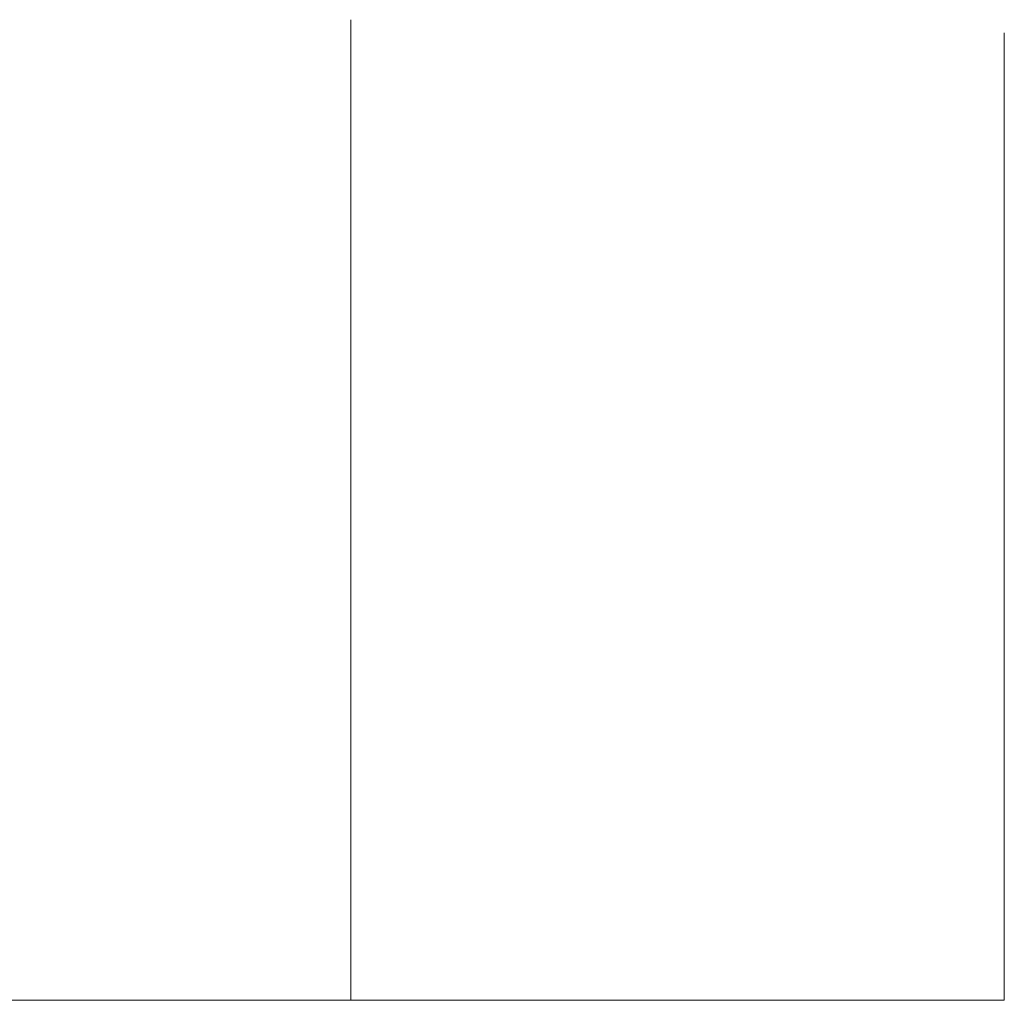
# Model space of a CAD drawing. Header units: millimetres. Extents: x 262469 to 275208, y -32539 to 9411.
# Tile 200 of 256: x 267919 to 267957, y -13912 to -13875. Entities that reach past the tile are written whole.
import ezdxf

# ---------------------------------------------------------------- set-up
doc = ezdxf.new("R2010")
doc.units = ezdxf.units.MM
doc.header["$LTSCALE"] = 100
doc.layers.add('$ IE_TELETECHNIKA', color=5, linetype='Continuous', lineweight=30)

msp = doc.modelspace()

# ---------------------------------------------------------------- linework, layer by layer
at = {"layer": '$ IE_TELETECHNIKA', "color": 0, "linetype": 'Continuous', "lineweight": 5, "ltscale": 4}
for p, q in [((267931.503, -13874.981), (267931.503, -13912.481)), ((267956.503, -13912.481), (267956.503, -13875.481)), ((267956.503, -13902.481), (267956.503, -13912.481)), ((267956.503, -13912.481), (267756.503, -13912.481)), ((267946.503, -13912.481), (267956.503, -13912.481))]:
    msp.add_line(p, q, dxfattribs=at)

doc.saveas('drawing.dxf')
